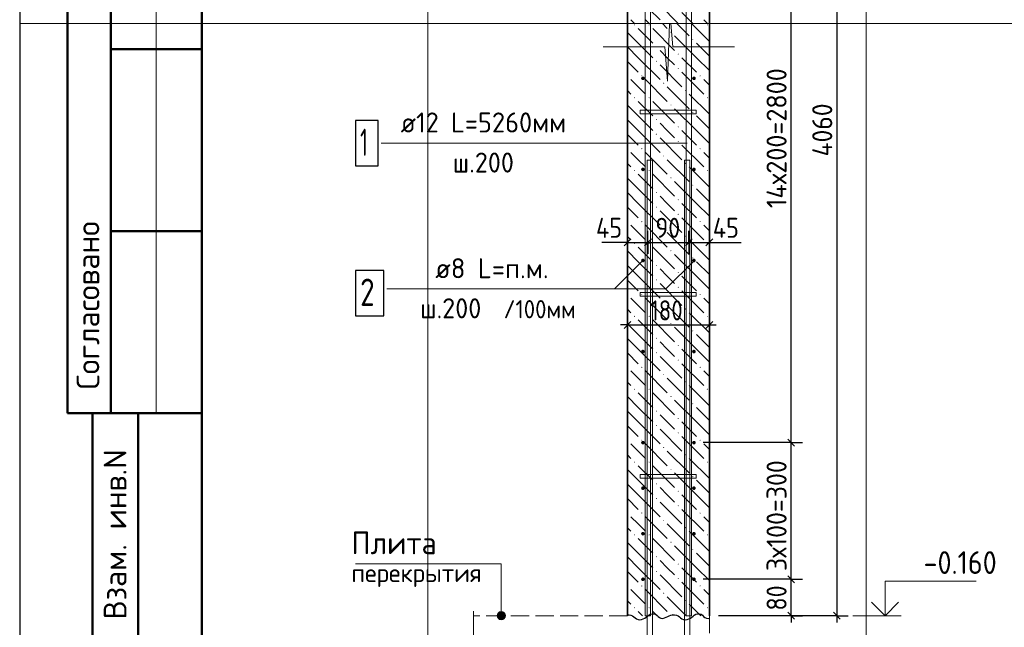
# Model space of a CAD drawing. Header units: millimetres. Extents: x 0 to 21005, y -5 to 14850.
# Tile 2 of 19: x 0 to 5407, y 3325 to 6661. Entities that reach past the tile are written whole.
import ezdxf

# ---------------------------------------------------------------- set-up
doc = ezdxf.new("R2010")
doc.units = ezdxf.units.MM
doc.linetypes.add('______2', pattern=[135, 100, -35])
for name, color, linetype, lineweight in [('Standard', 7, 'Continuous', 25), ('ЖБ Пилон', 180, 'Continuous', 25), ('Позиционная метка диаметр_ шаг', 7, 'Continuous', 13), ('Позиционная метка линия выноска', 7, 'Continuous', 13), ('Примечания', 7, 'Continuous', 13), ('Стена фоновая арматура У1', 7, 'Continuous', 25), ('Стена фоновая арматура Х1', 7, 'Continuous', 25), ('Стена фоновая затяжка С-обр.', 7, 'Continuous', 25)]:
    doc.layers.add(name, color=color, linetype=linetype, lineweight=lineweight)
doc.layers.add('ЖБ Перекрытие верхний уровень', color=7, linetype='Continuous', lineweight=25, true_color=0xe0e0ff)
doc.layers.add('ЖБ Стена верхний уровень', color=7, linetype='Continuous', lineweight=25, true_color=0x006e00)
doc.layers.add('Размерная выноска', color=7, linetype='Continuous')
doc.styles.add('ISOCPEUR', font='txt')

msp = doc.modelspace()

# ---------------------------------------------------------------- hatches: boundary and pattern name
at = {"layer": 'ЖБ Стена верхний уровень', "linetype": 'Continuous', "lineweight": 18, "transparency": 33554687}
for points in [[(3373.3, 6632.4), (3376.6, 6635.6), (3379.9, 6632.4), (3376.6, 6629.1)], [(3453.3, 6632.4), (3456.6, 6635.6), (3459.9, 6632.4), (3456.6, 6629.1)], [(3533.4, 6639.9), (3536.6, 6643.2), (3539.9, 6639.9), (3539.7, 6639.8), (3533.5, 6639.8)], [(3773.3, 6632.4), (3776.6, 6635.6), (3779.9, 6632.4), (3776.6, 6629.1)], [(3573.3, 6592.4), (3576.6, 6595.6), (3579.9, 6592.4), (3576.6, 6589.1)], [(3693.4, 6552.4), (3696.6, 6555.6), (3699.9, 6552.4), (3696.6, 6549.1)], [(3493.4, 6512.4), (3496.6, 6515.6), (3499.9, 6512.4), (3496.6, 6509.1)], [(3493.4, 6432.4), (3496.6, 6435.6), (3499.9, 6432.4), (3496.6, 6429.1)], [(3613.3, 6472.4), (3616.6, 6475.6), (3619.9, 6472.4), (3616.6, 6469.1)], [(3613.3, 6392.4), (3616.6, 6395.6), (3619.9, 6392.4), (3616.6, 6389.1)], [(3337.6, 6354.6), (3339.9, 6352.4), (3337.6, 6350.1)], [(3413.3, 6352.4), (3416.6, 6355.6), (3419.9, 6352.4), (3416.6, 6349.1)], [(3733.4, 6352.4), (3736.6, 6355.6), (3739.9, 6352.4), (3736.6, 6349.1)], [(3533.4, 6312.4), (3536.6, 6315.6), (3539.9, 6312.4), (3536.6, 6309.1)], [(3653.3, 6272.4), (3656.6, 6275.6), (3659.9, 6272.4), (3656.6, 6269.1)], [(3373.3, 6232.4), (3376.6, 6235.6), (3379.9, 6232.4), (3376.6, 6229.1)], [(3453.3, 6232.4), (3456.6, 6235.6), (3459.9, 6232.4), (3456.6, 6229.1)], [(3773.3, 6232.4), (3776.6, 6235.6), (3779.9, 6232.4), (3776.6, 6229.1)], [(3573.3, 6192.4), (3576.6, 6195.6), (3579.9, 6192.4), (3576.6, 6189.1)], [(3493.4, 6112.4), (3496.6, 6115.6), (3499.9, 6112.4), (3496.6, 6109.1)], [(3693.4, 6152.4), (3696.6, 6155.6), (3699.9, 6152.4), (3696.6, 6149.1)], [(3613.3, 6072.4), (3616.6, 6075.6), (3619.9, 6072.4), (3616.6, 6069.1)], [(3493.4, 6032.4), (3496.6, 6035.6), (3499.9, 6032.4), (3496.6, 6029.1)], [(3337.6, 5954.6), (3339.9, 5952.4), (3337.6, 5950.1)], [(3413.3, 5952.4), (3416.6, 5955.6), (3419.9, 5952.4), (3416.6, 5949.1)], [(3613.3, 5992.4), (3616.6, 5995.6), (3619.9, 5992.4), (3616.6, 5989.1)], [(3733.4, 5952.4), (3736.6, 5955.6), (3739.9, 5952.4), (3736.6, 5949.1)], [(3533.4, 5912.4), (3536.6, 5915.6), (3539.9, 5912.4), (3536.6, 5909.1)], [(3653.3, 5872.4), (3656.6, 5875.6), (3659.9, 5872.4), (3656.6, 5869.1)], [(3373.3, 5832.4), (3376.6, 5835.6), (3379.9, 5832.4), (3376.6, 5829.1)], [(3453.3, 5832.4), (3456.6, 5835.6), (3459.9, 5832.4), (3456.6, 5829.1)], [(3573.3, 5792.4), (3576.6, 5795.6), (3579.9, 5792.4), (3576.6, 5789.1)], [(3773.3, 5832.4), (3776.6, 5835.6), (3779.9, 5832.4), (3776.6, 5829.1)], [(3693.4, 5752.4), (3696.6, 5755.6), (3699.9, 5752.4), (3696.6, 5749.1)], [(3493.4, 5712.4), (3496.6, 5715.6), (3499.9, 5712.4), (3496.6, 5709.1)], [(3493.4, 5632.4), (3496.6, 5635.6), (3499.9, 5632.4), (3496.6, 5629.1)], [(3613.3, 5672.4), (3616.6, 5675.6), (3619.9, 5672.4), (3616.6, 5669.1)], [(3613.3, 5592.4), (3616.6, 5595.6), (3619.9, 5592.4), (3616.6, 5589.1)], [(3337.6, 5554.6), (3339.9, 5552.4), (3337.6, 5550.1)], [(3413.3, 5552.4), (3416.6, 5555.6), (3419.9, 5552.4), (3416.6, 5549.1)], [(3533.4, 5512.4), (3536.6, 5515.6), (3539.9, 5512.4), (3536.6, 5509.1)], [(3733.4, 5552.4), (3736.6, 5555.6), (3739.9, 5552.4), (3736.6, 5549.1)], [(3653.3, 5472.4), (3656.6, 5475.6), (3659.9, 5472.4), (3656.6, 5469.1)], [(3373.3, 5432.4), (3376.6, 5435.6), (3379.9, 5432.4), (3376.6, 5429.1)], [(3453.3, 5432.4), (3456.6, 5435.6), (3459.9, 5432.4), (3456.6, 5429.1)], [(3773.3, 5432.4), (3776.6, 5435.6), (3779.9, 5432.4), (3776.6, 5429.1)], [(3573.3, 5392.4), (3576.6, 5395.6), (3579.9, 5392.4), (3576.6, 5389.1)], [(3693.4, 5352.4), (3696.6, 5355.6), (3699.9, 5352.4), (3696.6, 5349.1)], [(3493.4, 5312.4), (3496.6, 5315.6), (3499.9, 5312.4), (3496.6, 5309.1)], [(3613.3, 5272.4), (3616.6, 5275.6), (3619.9, 5272.4), (3616.6, 5269.1)], [(3493.4, 5232.4), (3496.6, 5235.6), (3499.9, 5232.4), (3496.6, 5229.1)], [(3613.3, 5192.4), (3616.6, 5195.6), (3619.9, 5192.4), (3616.6, 5189.1)], [(3337.6, 5154.6), (3339.9, 5152.4), (3337.6, 5150.1)], [(3413.3, 5152.4), (3416.6, 5155.6), (3419.9, 5152.4), (3416.6, 5149.1)], [(3733.4, 5152.4), (3736.6, 5155.6), (3739.9, 5152.4), (3736.6, 5149.1)], [(3533.4, 5112.4), (3536.6, 5115.6), (3539.9, 5112.4), (3536.6, 5109.1)], [(3373.3, 5032.4), (3376.6, 5035.6), (3379.9, 5032.4), (3376.6, 5029.1)], [(3453.3, 5032.4), (3456.6, 5035.6), (3459.9, 5032.4), (3456.6, 5029.1)], [(3653.3, 5072.4), (3656.6, 5075.6), (3659.9, 5072.4), (3656.6, 5069.1)], [(3773.3, 5032.4), (3776.6, 5035.6), (3779.9, 5032.4), (3776.6, 5029.1)], [(3573.3, 4992.4), (3576.6, 4995.6), (3579.9, 4992.4), (3576.6, 4989.1)], [(3693.4, 4952.4), (3696.6, 4955.6), (3699.9, 4952.4), (3696.6, 4949.1)], [(3493.4, 4912.4), (3496.6, 4915.6), (3499.9, 4912.4), (3496.6, 4909.1)], [(3613.3, 4872.4), (3616.6, 4875.6), (3619.9, 4872.4), (3616.6, 4869.1)], [(3493.4, 4832.4), (3496.6, 4835.6), (3499.9, 4832.4), (3496.6, 4829.1)], [(3613.3, 4792.4), (3616.6, 4795.6), (3619.9, 4792.4), (3616.6, 4789.1)], [(3337.6, 4754.6), (3339.9, 4752.4), (3337.6, 4750.1)], [(3413.3, 4752.4), (3416.6, 4755.6), (3419.9, 4752.4), (3416.6, 4749.1)], [(3533.4, 4712.4), (3536.6, 4715.6), (3539.9, 4712.4), (3536.6, 4709.1)], [(3733.4, 4752.4), (3736.6, 4755.6), (3739.9, 4752.4), (3736.6, 4749.1)], [(3653.3, 4672.4), (3656.6, 4675.6), (3659.9, 4672.4), (3656.6, 4669.1)], [(3373.3, 4632.4), (3376.6, 4635.6), (3379.9, 4632.4), (3376.6, 4629.1)], [(3453.3, 4632.4), (3456.6, 4635.6), (3459.9, 4632.4), (3456.6, 4629.1)], [(3773.3, 4632.4), (3776.6, 4635.6), (3779.9, 4632.4), (3776.6, 4629.1)], [(3573.3, 4592.4), (3576.6, 4595.6), (3579.9, 4592.4), (3576.6, 4589.1)], [(3693.4, 4552.4), (3696.6, 4555.6), (3699.9, 4552.4), (3696.6, 4549.1)], [(3493.4, 4512.4), (3496.6, 4515.6), (3499.9, 4512.4), (3496.6, 4509.1)], [(3493.4, 4432.4), (3496.6, 4435.6), (3499.9, 4432.4), (3496.6, 4429.1)], [(3613.3, 4472.4), (3616.6, 4475.6), (3619.9, 4472.4), (3616.6, 4469.1)], [(3613.3, 4392.4), (3616.6, 4395.6), (3619.9, 4392.4), (3616.6, 4389.1)], [(3337.6, 4354.6), (3339.9, 4352.4), (3337.6, 4350.1)], [(3413.3, 4352.4), (3416.6, 4355.6), (3419.9, 4352.4), (3416.6, 4349.1)], [(3733.4, 4352.4), (3736.6, 4355.6), (3739.9, 4352.4), (3736.6, 4349.1)], [(3533.4, 4312.4), (3536.6, 4315.6), (3539.9, 4312.4), (3536.6, 4309.1)], [(3653.3, 4272.4), (3656.6, 4275.6), (3659.9, 4272.4), (3656.6, 4269.1)], [(3373.3, 4232.4), (3376.6, 4235.6), (3379.9, 4232.4), (3376.6, 4229.1)], [(3453.3, 4232.4), (3456.6, 4235.6), (3459.9, 4232.4), (3456.6, 4229.1)], [(3773.3, 4232.4), (3776.6, 4235.6), (3779.9, 4232.4), (3776.6, 4229.1)], [(3573.3, 4192.4), (3576.6, 4195.6), (3579.9, 4192.4), (3576.6, 4189.1)], [(3493.4, 4112.4), (3496.6, 4115.6), (3499.9, 4112.4), (3496.6, 4109.1)], [(3693.4, 4152.4), (3696.6, 4155.6), (3699.9, 4152.4), (3696.6, 4149.1)], [(3613.3, 4072.4), (3616.6, 4075.6), (3619.9, 4072.4), (3616.6, 4069.1)], [(3493.4, 4032.4), (3496.6, 4035.6), (3499.9, 4032.4), (3496.6, 4029.1)], [(3337.6, 3954.6), (3339.9, 3952.4), (3337.6, 3950.1)], [(3413.3, 3952.4), (3416.6, 3955.6), (3419.9, 3952.4), (3416.6, 3949.1)], [(3613.3, 3992.4), (3616.6, 3995.6), (3619.9, 3992.4), (3616.6, 3989.1)], [(3733.4, 3952.4), (3736.6, 3955.6), (3739.9, 3952.4), (3736.6, 3949.1)], [(3533.4, 3912.4), (3536.6, 3915.6), (3539.9, 3912.4), (3536.6, 3909.1)], [(3653.3, 3872.4), (3656.6, 3875.6), (3659.9, 3872.4), (3656.6, 3869.1)], [(3373.3, 3832.4), (3376.6, 3835.6), (3379.9, 3832.4), (3376.6, 3829.1)], [(3453.3, 3832.4), (3456.6, 3835.6), (3459.9, 3832.4), (3456.6, 3829.1)], [(3573.3, 3792.4), (3576.6, 3795.6), (3579.9, 3792.4), (3576.6, 3789.1)], [(3773.3, 3832.4), (3776.6, 3835.6), (3779.9, 3832.4), (3776.6, 3829.1)], [(3693.4, 3752.4), (3696.6, 3755.6), (3699.9, 3752.4), (3696.6, 3749.1)], [(3493.4, 3712.4), (3496.6, 3715.6), (3499.9, 3712.4), (3496.6, 3709.1)], [(3493.4, 3632.4), (3496.6, 3635.6), (3499.9, 3632.4), (3496.6, 3629.1)], [(3613.3, 3672.4), (3616.6, 3675.6), (3619.9, 3672.4), (3616.6, 3669.1)], [(3613.3, 3592.4), (3616.6, 3595.6), (3619.9, 3592.4), (3616.6, 3589.1)], [(3337.6, 3554.6), (3339.9, 3552.4), (3337.6, 3550.1)], [(3413.3, 3552.4), (3416.6, 3555.6), (3419.9, 3552.4), (3416.6, 3549.1)], [(3533.4, 3512.4), (3536.6, 3515.6), (3539.9, 3512.4), (3536.6, 3509.1)], [(3733.4, 3552.4), (3736.6, 3555.6), (3739.9, 3552.4), (3736.6, 3549.1)], [(3653.3, 3472.4), (3656.6, 3475.6), (3659.9, 3472.4), (3656.6, 3469.1)], [(3373.3, 3432.4), (3376.6, 3435.6), (3379.9, 3432.4), (3376.6, 3429.1)], [(3453.3, 3432.4), (3456.6, 3435.6), (3459.9, 3432.4), (3456.6, 3429.1)], [(3773.3, 3432.4), (3776.6, 3435.6), (3779.9, 3432.4), (3776.6, 3429.1)], [(3573.3, 3392.4), (3576.6, 3395.6), (3579.9, 3392.4), (3576.6, 3389.1)]]:
    msp.add_hatch(color=7, dxfattribs=at).paths.add_polyline_path(points, flags=16)
at = {"layer": 'Позиционная метка линия выноска', "linetype": 'Continuous', "lineweight": 13, "transparency": 33554687}
for points in [[(2625.2, 3400.2), (2663.9, 3400.2), (2655.8, 3408.3)], [(2625.2, 3400.2), (2655.8, 3408.3), (2633.3, 3408.3)], [(2633.3, 3408.3), (2655.8, 3408.3), (2644.5, 3411.4)], [(2622, 3388.9), (2667, 3388.9), (2663.9, 3400.2)], [(2622, 3388.9), (2663.9, 3400.2), (2625.2, 3400.2)], [(2625.2, 3377.7), (2667, 3388.9), (2622, 3388.9)], [(2625.2, 3377.7), (2663.9, 3377.7), (2667, 3388.9)], [(2633.3, 3369.6), (2663.9, 3377.7), (2625.2, 3377.7)], [(2633.3, 3369.6), (2655.8, 3369.6), (2663.9, 3377.7)], [(2655.8, 3369.6), (2633.3, 3369.6), (2644.5, 3366.4)]]:
    msp.add_hatch(color=7, dxfattribs=at).paths.add_polyline_path(points)
at = {"layer": 'Стена фоновая арматура У1', "linetype": 'Continuous', "lineweight": 13, "transparency": 33554687}
for points in [[(3432.6, 6338.9), (3431.9, 6342.8), (3429.7, 6346), (3426.4, 6348.2), (3422.6, 6348.9), (3418.8, 6348.2), (3415.5, 6346), (3413.4, 6342.8), (3412.6, 6338.9), (3413.4, 6335.1), (3415.5, 6331.9), (3418.8, 6329.7), (3422.6, 6328.9), (3426.4, 6329.7), (3429.7, 6331.9), (3431.9, 6335.1)], [(3712.6, 6338.9), (3711.9, 6342.8), (3709.7, 6346), (3706.4, 6348.2), (3702.6, 6348.9), (3698.8, 6348.2), (3695.5, 6346), (3693.4, 6342.8), (3692.6, 6338.9), (3693.4, 6335.1), (3695.5, 6331.9), (3698.8, 6329.7), (3702.6, 6328.9), (3706.4, 6329.7), (3709.7, 6331.9), (3711.9, 6335.1)], [(3432.6, 5838.9), (3431.9, 5842.8), (3429.7, 5846), (3426.4, 5848.2), (3422.6, 5848.9), (3418.8, 5848.2), (3415.5, 5846), (3413.4, 5842.8), (3412.6, 5838.9), (3413.4, 5835.1), (3415.5, 5831.9), (3418.8, 5829.7), (3422.6, 5828.9), (3426.4, 5829.7), (3429.7, 5831.9), (3431.9, 5835.1)], [(3712.6, 5838.9), (3711.9, 5842.8), (3709.7, 5846), (3706.4, 5848.2), (3702.6, 5848.9), (3698.8, 5848.2), (3695.5, 5846), (3693.4, 5842.8), (3692.6, 5838.9), (3693.4, 5835.1), (3695.5, 5831.9), (3698.8, 5829.7), (3702.6, 5828.9), (3706.4, 5829.7), (3709.7, 5831.9), (3711.9, 5835.1)], [(3432.6, 5338.9), (3431.9, 5342.8), (3429.7, 5346), (3426.4, 5348.2), (3422.6, 5348.9), (3418.8, 5348.2), (3415.5, 5346), (3413.4, 5342.8), (3412.6, 5338.9), (3413.4, 5335.1), (3415.5, 5331.9), (3418.8, 5329.7), (3422.6, 5328.9), (3426.4, 5329.7), (3429.7, 5331.9), (3431.9, 5335.1)], [(3712.6, 5338.9), (3711.9, 5342.8), (3709.7, 5346), (3706.4, 5348.2), (3702.6, 5348.9), (3698.8, 5348.2), (3695.5, 5346), (3693.4, 5342.8), (3692.6, 5338.9), (3693.4, 5335.1), (3695.5, 5331.9), (3698.8, 5329.7), (3702.6, 5328.9), (3706.4, 5329.7), (3709.7, 5331.9), (3711.9, 5335.1)], [(3432.6, 4838.9), (3431.9, 4842.8), (3429.7, 4846), (3426.4, 4848.2), (3422.6, 4848.9), (3418.8, 4848.2), (3415.5, 4846), (3413.4, 4842.8), (3412.6, 4838.9), (3413.4, 4835.1), (3415.5, 4831.9), (3418.8, 4829.7), (3422.6, 4828.9), (3426.4, 4829.7), (3429.7, 4831.9), (3431.9, 4835.1)], [(3712.6, 4838.9), (3711.9, 4842.8), (3709.7, 4846), (3706.4, 4848.2), (3702.6, 4848.9), (3698.8, 4848.2), (3695.5, 4846), (3693.4, 4842.8), (3692.6, 4838.9), (3693.4, 4835.1), (3695.5, 4831.9), (3698.8, 4829.7), (3702.6, 4828.9), (3706.4, 4829.7), (3709.7, 4831.9), (3711.9, 4835.1)], [(3432.6, 4338.9), (3431.9, 4342.8), (3429.7, 4346), (3426.4, 4348.2), (3422.6, 4348.9), (3418.8, 4348.2), (3415.5, 4346), (3413.4, 4342.8), (3412.6, 4338.9), (3413.4, 4335.1), (3415.5, 4331.9), (3418.8, 4329.7), (3422.6, 4328.9), (3426.4, 4329.7), (3429.7, 4331.9), (3431.9, 4335.1)], [(3712.6, 4338.9), (3711.9, 4342.8), (3709.7, 4346), (3706.4, 4348.2), (3702.6, 4348.9), (3698.8, 4348.2), (3695.5, 4346), (3693.4, 4342.8), (3692.6, 4338.9), (3693.4, 4335.1), (3695.5, 4331.9), (3698.8, 4329.7), (3702.6, 4328.9), (3706.4, 4329.7), (3709.7, 4331.9), (3711.9, 4335.1)], [(3432.6, 4088.9), (3431.9, 4092.8), (3429.7, 4096), (3426.4, 4098.2), (3422.6, 4098.9), (3418.8, 4098.2), (3415.5, 4096), (3413.4, 4092.8), (3412.6, 4088.9), (3413.4, 4085.1), (3415.5, 4081.9), (3418.8, 4079.7), (3422.6, 4078.9), (3426.4, 4079.7), (3429.7, 4081.9), (3431.9, 4085.1)], [(3712.6, 4088.9), (3711.9, 4092.8), (3709.7, 4096), (3706.4, 4098.2), (3702.6, 4098.9), (3698.8, 4098.2), (3695.5, 4096), (3693.4, 4092.8), (3692.6, 4088.9), (3693.4, 4085.1), (3695.5, 4081.9), (3698.8, 4079.7), (3702.6, 4078.9), (3706.4, 4079.7), (3709.7, 4081.9), (3711.9, 4085.1)], [(3432.6, 3838.9), (3431.9, 3842.8), (3429.7, 3846), (3426.4, 3848.2), (3422.6, 3848.9), (3418.8, 3848.2), (3415.5, 3846), (3413.4, 3842.8), (3412.6, 3838.9), (3413.4, 3835.1), (3415.5, 3831.9), (3418.8, 3829.7), (3422.6, 3828.9), (3426.4, 3829.7), (3429.7, 3831.9), (3431.9, 3835.1)], [(3712.6, 3838.9), (3711.9, 3842.8), (3709.7, 3846), (3706.4, 3848.2), (3702.6, 3848.9), (3698.8, 3848.2), (3695.5, 3846), (3693.4, 3842.8), (3692.6, 3838.9), (3693.4, 3835.1), (3695.5, 3831.9), (3698.8, 3829.7), (3702.6, 3828.9), (3706.4, 3829.7), (3709.7, 3831.9), (3711.9, 3835.1)], [(3432.6, 3588.9), (3431.9, 3592.8), (3429.7, 3596), (3426.4, 3598.2), (3422.6, 3598.9), (3418.8, 3598.2), (3415.5, 3596), (3413.4, 3592.8), (3412.6, 3588.9), (3413.4, 3585.1), (3415.5, 3581.9), (3418.8, 3579.7), (3422.6, 3578.9), (3426.4, 3579.7), (3429.7, 3581.9), (3431.9, 3585.1)], [(3712.6, 3588.9), (3711.9, 3592.8), (3709.7, 3596), (3706.4, 3598.2), (3702.6, 3598.9), (3698.8, 3598.2), (3695.5, 3596), (3693.4, 3592.8), (3692.6, 3588.9), (3693.4, 3585.1), (3695.5, 3581.9), (3698.8, 3579.7), (3702.6, 3578.9), (3706.4, 3579.7), (3709.7, 3581.9), (3711.9, 3585.1)]]:
    msp.add_hatch(color=7, dxfattribs=at).paths.add_polyline_path(points)

# ---------------------------------------------------------------- linework, layer by layer
at = {"layer": 'Standard', "color": 7, "linetype": 'Continuous', "lineweight": 25, "transparency": 33554687}
for p, q in [((1000, 14600), (1000, 529.1)), ((3318.9, 5419.6), (3356.4, 5457.1)), ((3431.4, 5419.6), (3468.9, 5457.1)), ((3656.4, 5419.6), (3693.9, 5457.1)), ((3768.9, 5419.6), (3806.4, 5457.1)), ((3318.9, 4966.1), (3356.4, 5003.6)), ((3768.9, 4966.1), (3806.4, 5003.6)), ((4255.3, 4320.2), (4217.8, 4357.7)), ((4255.3, 3570.2), (4217.8, 3607.7)), ((4255.3, 3370.2), (4217.8, 3407.7)), ((4468.7, 3407.7), (4506.2, 3370.2))]:
    msp.add_line(p, q, dxfattribs=at)
at = {"layer": 'Standard', "color": 7, "linetype": 'Continuous', "lineweight": -3, "transparency": 33554687}
for p, q in [((4487.4, 10666.5), (4487.4, 6639.8)), ((4236.5, 4338.9), (4236.5, 6639.8)), ((4487.4, 6639.8), (4487.4, 3388.9)), ((3337.6, 5438.4), (3300.1, 5438.4)), ((3337.6, 5438.4), (3450.2, 5438.4)), ((3450.2, 5438.4), (3675.1, 5438.4)), ((3675.1, 5438.4), (3787.6, 5438.4)), ((3787.6, 5438.4), (3825.1, 5438.4)), ((3337.6, 4984.9), (3300.1, 4984.9)), ((3337.6, 4984.9), (3787.6, 4984.9)), ((3787.6, 4984.9), (3825.1, 4984.9)), ((4236.5, 3588.9), (4236.5, 4338.9)), ((4236.5, 3388.9), (4236.5, 3588.9)), ((4236.5, 3388.9), (4236.5, 3351.4)), ((4487.4, 3388.9), (4487.4, 3351.4))]:
    msp.add_line(p, q, dxfattribs=at)
at = {"layer": 'Standard', "color": 7, "linetype": 'Continuous', "lineweight": 50, "transparency": 33554687}
for p, q in [((263.4, 7750), (263.4, 4500)), ((263.4, 7750), (263.4, 4500)), ((500, 7750), (500, 4500)), ((1000, 6500), (500, 6500)), ((1000, 5500), (500, 5500)), ((0, 4500), (3.1, 4500)), ((263.4, 4500), (1000, 4500)), ((400, 250), (400, 4500)), ((400, 250), (400, 4500)), ((650, 250), (650, 4500))]:
    msp.add_line(p, q, dxfattribs=at)
at = {"layer": 'Standard', "color": 7, "linetype": 'Continuous', "lineweight": 13, "transparency": 33554687}
for p, q in [((750, 7750), (750, 4500)), ((0, 6639.8), (0, -5)), ((3569.4, 6639.8), (3557.3, 6324.3)), ((3586.2, 6511.8), (3576.3, 6639.8)), ((3203.9, 6511.8), (3203.9, 6511.8)), ((3542.9, 6511.8), (3203.9, 6511.8)), ((3557.3, 6324.3), (3542.9, 6511.8)), ((3925.1, 6511.8), (3586.2, 6511.8)), ((4574.9, 3388.9), (4839.9, 3388.9))]:
    msp.add_line(p, q, dxfattribs=at)
at = {"layer": 'Standard', "color": 254, "linetype": 'Continuous', "lineweight": 18, "true_color": 0xc4c4ff, "transparency": 33554687}
msp.add_line((2241.5, 6639.8), (2241.5, 1713.9), dxfattribs=at)
at = {"layer": 'Standard', "color": 251, "linetype": 'Continuous', "lineweight": -3, "true_color": 0x656565, "transparency": 33554687}
for p, q in [((3337.6, 5438.4), (3337.6, 5500.9)), ((3450.2, 5438.4), (3450.2, 5500.9)), ((3675.1, 5438.4), (3675.1, 5500.9)), ((3787.6, 5438.4), (3787.6, 5500.9)), ((3337.6, 5438.4), (3337.6, 5375.9)), ((3450.2, 5438.4), (3450.2, 5375.9)), ((3675.1, 5438.4), (3675.1, 5375.9)), ((3787.6, 5438.4), (3787.6, 5375.9)), ((3337.6, 4984.9), (3337.6, 5047.4)), ((3787.6, 4984.9), (3787.6, 5047.4)), ((3337.6, 4984.9), (3337.6, 4922.4)), ((3787.6, 4984.9), (3787.6, 4922.4)), ((4236.5, 4338.9), (4174, 4338.9)), ((4236.5, 4338.9), (4299, 4338.9)), ((4236.5, 3588.9), (4174, 3588.9)), ((4236.5, 3588.9), (4299, 3588.9)), ((4236.5, 3388.9), (3837.6, 3388.9)), ((4236.5, 3388.9), (4174, 3388.9)), ((4487.4, 3388.9), (4198.9, 3388.9)), ((4236.5, 3388.9), (4299, 3388.9)), ((4487.4, 3388.9), (4424.9, 3388.9)), ((4487.4, 3388.9), (4549.9, 3388.9))]:
    msp.add_line(p, q, dxfattribs=at)
at = {"layer": 'Standard', "color": 7, "linetype": 'Continuous', "lineweight": 25, "transparency": 33554687}
msp.add_lwpolyline([(0, 0), (21000, 0), (21000, 14850), (0, 14850), (0, 0)], close=True, dxfattribs=at)
at = {"layer": 'Standard', "color": 7, "linetype": 'Continuous', "lineweight": 13, "transparency": 33554687}
for points in [[(8802.4, 14850), (0, 14850), (0, 6639.8), (8802.4, 6639.8), (8802.4, 14850)], [(9245.7, -5), (9245.7, 6639.8), (0, 6639.8)], [(4752.8, 3388.9), (4752.8, 3578.9), (5252.8, 3578.9)]]:
    msp.add_lwpolyline(points, dxfattribs=at)
at = {"layer": 'Standard', "color": 7, "linetype": 'Continuous', "lineweight": 50, "transparency": 33554687}
msp.add_lwpolyline([(1000, 14600), (20750, 14600), (20750, 250), (1000, 250), (1000, 14600)], close=True, dxfattribs=at)
at = {"layer": 'Standard', "color": 254, "linetype": 'Continuous', "lineweight": 13, "true_color": 0xc4c4ff, "transparency": 33554687}
msp.add_lwpolyline([(4649, 6639.8), (4649, 14032.1), (2241.5, 14032.1), (2241.5, 6639.8)], dxfattribs=at)
at = {"layer": 'Standard', "color": 7, "linetype": 'Continuous', "lineweight": -3, "transparency": 33554687}
msp.add_lwpolyline([(4236.5, 6639.8), (4236.5, 6674.7), (4236.5, 6674.7), (4236.5, 8466.5)], dxfattribs=at)
at = {"layer": 'Standard', "color": 254, "linetype": 'Continuous', "lineweight": 18, "true_color": 0xc4c4ff, "transparency": 33554687}
msp.add_lwpolyline([(2241.5, 1713.9), (4649, 1713.9), (4649, 6639.8)], dxfattribs=at)
at = {"layer": 'Standard', "color": 251, "linetype": 'Continuous', "lineweight": -3, "true_color": 0x656565, "transparency": 33554687}
for points in [[(4236.5, 4338.9), (4228, 4338.9), (4228, 4338.9), (4228, 4338.9), (4228, 4338.9), (4228, 4338.9), (4228, 4338.9), (3752.6, 4338.9)], [(4236.5, 3588.9), (4228, 3588.9), (4228, 3588.9), (4228, 3588.9), (4228, 3588.9), (4228, 3588.9), (4228, 3588.9), (4228, 3588.9), (4228, 3588.9), (3982.6, 3588.9), (3982.6, 3588.9), (3752.6, 3588.9)]]:
    msp.add_lwpolyline(points, dxfattribs=at)
at = {"layer": 'Standard', "color": 7, "linetype": 'Continuous', "lineweight": 35, "transparency": 33554687}
msp.add_lwpolyline([(4678.5, 3463.2), (4752.8, 3388.9), (4827, 3463.2)], dxfattribs=at)
at = {"layer": 'ЖБ Перекрытие верхний уровень', "color": 7, "linetype": '______2', "lineweight": 18, "transparency": 33554687}
for p, q in [((3337.6, 3388.9), (2491.5, 3388.9)), ((3787.6, 2888.9), (3787.6, 3388.9))]:
    msp.add_line(p, q, dxfattribs=at)
at = {"layer": 'ЖБ Стена верхний уровень', "color": 7, "linetype": 'Continuous', "lineweight": 35, "transparency": 33554687}
for p, q in [((3337.6, 10666.5), (3337.6, 6639.8)), ((3787.6, 6639.8), (3787.6, 10666.5)), ((3337.6, 6639.8), (3337.6, 3388.9)), ((3787.6, 3388.9), (3787.6, 6639.8))]:
    msp.add_line(p, q, dxfattribs=at)
at = {"layer": 'ЖБ Стена верхний уровень', "color": 9, "linetype": 'Continuous', "lineweight": 18, "true_color": 0xc7c7c7, "transparency": 33554687}
for p, q in [((3396.6, 6779.9), (3516.6, 6659.9)), ((3516.6, 6739.9), (3616.7, 6639.8)), ((3376.7, 6639.8), (3356.6, 6659.9)), ((3436.6, 6659.9), (3456.7, 6639.8)), ((3636.6, 6699.9), (3696.7, 6639.8)), ((3776.7, 6639.8), (3756.6, 6659.9)), ((3396.6, 6612.4), (3476.6, 6532.4)), ((3476.6, 6612.4), (3596.6, 6492.4)), ((3529.2, 6639.8), (3556.6, 6612.4)), ((3609.2, 6639.8), (3676.6, 6572.4)), ((3787.6, 6541.4), (3689.2, 6639.8)), ((3396.6, 6532.4), (3337.6, 6591.4)), ((3716.6, 6452.4), (3596.6, 6572.4)), ((3337.6, 6511.4), (3396.6, 6452.4)), ((3396.6, 6532.4), (3476.6, 6452.4)), ((3556.6, 6452.4), (3516.6, 6492.4)), ((3716.6, 6532.4), (3787.6, 6461.4)), ((3396.6, 6452.4), (3516.6, 6332.4)), ((3596.6, 6412.4), (3556.6, 6452.4)), ((3636.6, 6452.4), (3716.6, 6372.4)), ((3716.6, 6452.4), (3787.6, 6381.4)), ((3337.6, 6431.4), (3396.6, 6372.4)), ((3516.6, 6412.4), (3636.6, 6292.4)), ((3396.6, 6292.4), (3356.6, 6332.4)), ((3436.6, 6332.4), (3556.6, 6212.4)), ((3636.6, 6372.4), (3756.6, 6252.4)), ((3787.6, 6301.4), (3756.6, 6332.4)), ((3436.6, 6252.4), (3396.6, 6292.4)), ((3556.6, 6292.4), (3676.6, 6172.4)), ((3337.6, 6271.4), (3356.6, 6252.4)), ((3787.6, 6141.4), (3676.6, 6252.4)), ((3396.6, 6132.4), (3337.6, 6191.4)), ((3396.6, 6212.4), (3476.6, 6132.4)), ((3476.6, 6212.4), (3596.6, 6092.4)), ((3716.6, 6052.4), (3596.6, 6172.4)), ((3337.6, 6111.4), (3396.6, 6052.4)), ((3396.6, 6132.4), (3476.6, 6052.4)), ((3716.6, 6132.4), (3787.6, 6061.4)), ((3556.6, 6052.4), (3516.6, 6092.4)), ((3337.6, 6031.4), (3396.6, 5972.4)), ((3396.6, 6052.4), (3516.6, 5932.4)), ((3516.6, 6012.4), (3636.6, 5892.4)), ((3596.6, 6012.4), (3556.6, 6052.4)), ((3636.6, 6052.4), (3716.6, 5972.4)), ((3716.6, 6052.4), (3787.6, 5981.4)), ((3636.6, 5972.4), (3756.6, 5852.4)), ((3396.6, 5892.4), (3356.6, 5932.4)), ((3436.6, 5932.4), (3556.6, 5812.4)), ((3787.6, 5901.4), (3756.6, 5932.4)), ((3337.6, 5871.4), (3356.6, 5852.4)), ((3436.6, 5852.4), (3396.6, 5892.4)), ((3556.6, 5892.4), (3676.6, 5772.4)), ((3787.6, 5741.4), (3676.6, 5852.4)), ((3396.6, 5732.4), (3337.6, 5791.4)), ((3396.6, 5812.4), (3476.6, 5732.4)), ((3476.6, 5812.4), (3596.6, 5692.4)), ((3396.6, 5732.4), (3476.6, 5652.4)), ((3716.6, 5652.4), (3596.6, 5772.4)), ((3716.6, 5732.4), (3787.6, 5661.4)), ((3337.6, 5711.4), (3396.6, 5652.4)), ((3556.6, 5652.4), (3516.6, 5692.4)), ((3337.6, 5631.4), (3396.6, 5572.4)), ((3396.6, 5652.4), (3516.6, 5532.4)), ((3596.6, 5612.4), (3556.6, 5652.4)), ((3636.6, 5652.4), (3716.6, 5572.4)), ((3716.6, 5652.4), (3787.6, 5581.4)), ((3516.6, 5612.4), (3636.6, 5492.4)), ((3636.6, 5572.4), (3756.6, 5452.4)), ((3396.6, 5492.4), (3356.6, 5532.4)), ((3436.6, 5532.4), (3556.6, 5412.4)), ((3787.6, 5501.4), (3756.6, 5532.4)), ((3337.6, 5471.4), (3356.6, 5452.4)), ((3436.6, 5452.4), (3396.6, 5492.4)), ((3556.6, 5492.4), (3676.6, 5372.4)), ((3396.6, 5412.4), (3476.6, 5332.4)), ((3476.6, 5412.4), (3596.6, 5292.4)), ((3787.6, 5341.4), (3676.6, 5452.4)), ((3396.6, 5332.4), (3337.6, 5391.4)), ((3716.6, 5252.4), (3596.6, 5372.4)), ((3337.6, 5311.4), (3396.6, 5252.4)), ((3396.6, 5332.4), (3476.6, 5252.4)), ((3716.6, 5332.4), (3787.6, 5261.4)), ((3396.6, 5252.4), (3516.6, 5132.4)), ((3556.6, 5252.4), (3516.6, 5292.4)), ((3596.6, 5212.4), (3556.6, 5252.4)), ((3636.6, 5252.4), (3716.6, 5172.4)), ((3716.6, 5252.4), (3787.6, 5181.4)), ((3337.6, 5231.4), (3396.6, 5172.4)), ((3516.6, 5212.4), (3636.6, 5092.4)), ((3636.6, 5172.4), (3756.6, 5052.4)), ((3396.6, 5092.4), (3356.6, 5132.4)), ((3436.6, 5052.4), (3396.6, 5092.4)), ((3436.6, 5132.4), (3556.6, 5012.4)), ((3556.6, 5092.4), (3676.6, 4972.4)), ((3787.6, 5101.4), (3756.6, 5132.4)), ((3337.6, 5071.4), (3356.6, 5052.4)), ((3787.6, 4941.4), (3676.6, 5052.4)), ((3396.6, 4932.4), (3337.6, 4991.4)), ((3396.6, 5012.4), (3476.6, 4932.4)), ((3476.6, 5012.4), (3596.6, 4892.4)), ((3396.6, 4932.4), (3476.6, 4852.4)), ((3716.6, 4852.4), (3596.6, 4972.4)), ((3716.6, 4932.4), (3787.6, 4861.4)), ((3337.6, 4911.4), (3396.6, 4852.4)), ((3556.6, 4852.4), (3516.6, 4892.4)), ((3337.6, 4831.4), (3396.6, 4772.4)), ((3396.6, 4852.4), (3516.6, 4732.4)), ((3596.6, 4812.4), (3556.6, 4852.4)), ((3636.6, 4852.4), (3716.6, 4772.4)), ((3716.6, 4852.4), (3787.6, 4781.4)), ((3516.6, 4812.4), (3636.6, 4692.4)), ((3636.6, 4772.4), (3756.6, 4652.4)), ((3396.6, 4692.4), (3356.6, 4732.4)), ((3436.6, 4732.4), (3556.6, 4612.4)), ((3787.6, 4701.4), (3756.6, 4732.4)), ((3337.6, 4671.4), (3356.6, 4652.4)), ((3436.6, 4652.4), (3396.6, 4692.4)), ((3556.6, 4692.4), (3676.6, 4572.4)), ((3787.6, 4541.4), (3676.6, 4652.4)), ((3396.6, 4612.4), (3476.6, 4532.4)), ((3476.6, 4612.4), (3596.6, 4492.4)), ((3396.6, 4532.4), (3337.6, 4591.4)), ((3716.6, 4452.4), (3596.6, 4572.4)), ((3337.6, 4511.4), (3396.6, 4452.4)), ((3396.6, 4532.4), (3476.6, 4452.4)), ((3556.6, 4452.4), (3516.6, 4492.4)), ((3716.6, 4532.4), (3787.6, 4461.4)), ((3396.6, 4452.4), (3516.6, 4332.4)), ((3596.6, 4412.4), (3556.6, 4452.4)), ((3636.6, 4452.4), (3716.6, 4372.4)), ((3716.6, 4452.4), (3787.6, 4381.4)), ((3337.6, 4431.4), (3396.6, 4372.4)), ((3516.6, 4412.4), (3636.6, 4292.4)), ((3396.6, 4292.4), (3356.6, 4332.4)), ((3436.6, 4332.4), (3556.6, 4212.4)), ((3636.6, 4372.4), (3756.6, 4252.4)), ((3787.6, 4301.4), (3756.6, 4332.4)), ((3436.6, 4252.4), (3396.6, 4292.4)), ((3556.6, 4292.4), (3676.6, 4172.4)), ((3337.6, 4271.4), (3356.6, 4252.4)), ((3787.6, 4141.4), (3676.6, 4252.4)), ((3396.6, 4132.4), (3337.6, 4191.4)), ((3396.6, 4212.4), (3476.6, 4132.4)), ((3476.6, 4212.4), (3596.6, 4092.4)), ((3716.6, 4052.4), (3596.6, 4172.4)), ((3337.6, 4111.4), (3396.6, 4052.4)), ((3396.6, 4132.4), (3476.6, 4052.4)), ((3716.6, 4132.4), (3787.6, 4061.4)), ((3556.6, 4052.4), (3516.6, 4092.4)), ((3337.6, 4031.4), (3396.6, 3972.4)), ((3396.6, 4052.4), (3516.6, 3932.4)), ((3516.6, 4012.4), (3636.6, 3892.4)), ((3596.6, 4012.4), (3556.6, 4052.4)), ((3636.6, 4052.4), (3716.6, 3972.4)), ((3716.6, 4052.4), (3787.6, 3981.4)), ((3636.6, 3972.4), (3756.6, 3852.4)), ((3396.6, 3892.4), (3356.6, 3932.4)), ((3436.6, 3932.4), (3556.6, 3812.4)), ((3787.6, 3901.4), (3756.6, 3932.4)), ((3337.6, 3871.4), (3356.6, 3852.4)), ((3436.6, 3852.4), (3396.6, 3892.4)), ((3556.6, 3892.4), (3676.6, 3772.4)), ((3787.6, 3741.4), (3676.6, 3852.4)), ((3396.6, 3732.4), (3337.6, 3791.4)), ((3396.6, 3812.4), (3476.6, 3732.4)), ((3476.6, 3812.4), (3596.6, 3692.4)), ((3396.6, 3732.4), (3476.6, 3652.4)), ((3716.6, 3652.4), (3596.6, 3772.4)), ((3716.6, 3732.4), (3787.6, 3661.4)), ((3337.6, 3711.4), (3396.6, 3652.4)), ((3556.6, 3652.4), (3516.6, 3692.4)), ((3337.6, 3631.4), (3396.6, 3572.4)), ((3396.6, 3652.4), (3516.6, 3532.4)), ((3596.6, 3612.4), (3556.6, 3652.4)), ((3636.6, 3652.4), (3716.6, 3572.4)), ((3716.6, 3652.4), (3787.6, 3581.4)), ((3516.6, 3612.4), (3636.6, 3492.4)), ((3636.6, 3572.4), (3756.6, 3452.4)), ((3396.6, 3492.4), (3356.6, 3532.4)), ((3436.6, 3532.4), (3556.6, 3412.4)), ((3787.6, 3501.4), (3756.6, 3532.4)), ((3337.6, 3471.4), (3356.6, 3452.4)), ((3436.6, 3452.4), (3396.6, 3492.4)), ((3556.6, 3492.4), (3660, 3388.9)), ((3396.6, 3412.4), (3420, 3388.9)), ((3476.6, 3412.4), (3500, 3388.9)), ((3740, 3388.9), (3676.6, 3452.4)), ((3340, 3388.9), (3337.6, 3391.4))]:
    msp.add_line(p, q, dxfattribs=at)
at = {"layer": 'Позиционная метка линия выноска', "color": 7, "linetype": 'Continuous', "lineweight": 13, "transparency": 33554687}
for p, q in [((1985.6, 5983), (3665.1, 5983)), ((2644.5, 3411.4), (2644.5, 3411.4)), ((2622, 3388.9), (2622, 3388.9)), ((2644.5, 3366.4), (2644.5, 3366.4)), ((2667, 3388.9), (2667, 3388.9))]:
    msp.add_line(p, q, dxfattribs=at)
for points in [[(2016.7, 5182.9), (3266.5, 5182.9), (3422.6, 5338.9)], [(2129, 5182.9), (3549, 5182.9), (3705.1, 5338.9)], [(2644.5, 3388.9), (2644.5, 3673.8), (1844.5, 3673.8)]]:
    msp.add_lwpolyline(points, dxfattribs=at)
msp.add_circle((2644.5, 3388.9), 22.5, dxfattribs=at)
at = {"layer": 'Примечания', "color": 7, "linetype": 'Continuous', "lineweight": 25, "transparency": 33554687}
for points in [[(3337.6, 3393.3), (3346.9, 3393.4), (3356.9, 3392), (3365.9, 3388.7), (3373.1, 3383.2), (3379.4, 3376.8), (3386.6, 3371.3), (3395.9, 3368), (3405.6, 3366.1), (3415.4, 3368.2), (3424.4, 3371.8), (3433.1, 3375.8), (3440.6, 3381.1), (3447.6, 3386.9), (3454.6, 3392.6), (3463.1, 3397.1), (3472.6, 3399.5), (3482.6, 3399.1), (3492.4, 3396.5), (3499.6, 3391.2), (3506.1, 3384.9), (3513.1, 3379.2), (3521.6, 3375), (3531.6, 3374), (3541.4, 3376.4), (3550.1, 3380.2), (3558.6, 3384.4), (3567.4, 3388.6), (3575.9, 3392.6), (3585.6, 3394.5), (3587.6, 3394.7)], [(3587.6, 3393.3), (3596.9, 3393.4), (3606.9, 3392), (3615.9, 3388.7), (3623.1, 3383.2), (3629.4, 3376.8), (3636.6, 3371.3), (3645.9, 3368), (3655.6, 3366.1), (3665.4, 3368.2), (3674.4, 3371.8), (3683.1, 3375.8), (3690.6, 3381.1), (3697.6, 3386.9), (3704.6, 3392.6), (3713.1, 3397.1), (3722.6, 3399.5), (3732.6, 3399.1), (3742.4, 3396.5), (3749.6, 3391.2), (3756.1, 3384.9), (3763.1, 3379.2), (3771.6, 3375), (3781.6, 3374), (3787.6, 3375.5)]]:
    msp.add_lwpolyline(points, dxfattribs=at)
at = {"layer": 'Размерная выноска', "color": 7, "linetype": 'Continuous', "lineweight": -3, "transparency": 33554687}
for p, q in [((3337.6, 5438.4), (3197.6, 5438.4)), ((3787.6, 5438.4), (3962.6, 5438.4))]:
    msp.add_line(p, q, dxfattribs=at)
at = {"layer": 'Размерная выноска', "color": 7, "linetype": 'Continuous', "lineweight": 13, "transparency": 33554687}
msp.add_line((2491.5, 2863.9), (2491.5, 3413.9), dxfattribs=at)
at = {"layer": 'Стена фоновая арматура У1', "color": 7, "linetype": 'Continuous', "lineweight": 25, "transparency": 33554687}
msp.add_lwpolyline([(1844.5, 5034.5), (1999.5, 5034.5), (1999.5, 5284.5), (1844.5, 5284.5), (1844.5, 5034.5)], dxfattribs=at)
at = {"layer": 'Стена фоновая арматура Х1', "color": 7, "linetype": 'Continuous', "lineweight": 18, "transparency": 33554687}
for p, q in [((3435.1, 3388.9), (3435.1, 6639.8)), ((3660.1, 3388.9), (3660.1, 6639.8))]:
    msp.add_line(p, q, dxfattribs=at)
for points in [[(3435.1, 6639.8), (3435.1, 13666.5), (3465.1, 13666.5), (3465.1, 6639.8)], [(3660.1, 6639.8), (3660.1, 13666.5), (3690.1, 13666.5), (3690.1, 6639.8)], [(3465.1, 6639.8), (3465.1, 3388.9), (3435.1, 3388.9)], [(3690.1, 6639.8), (3690.1, 3388.9), (3660.1, 3388.9)], [(3445.1, 1948.9), (3445.1, 5888.9), (3475.1, 5888.9), (3475.1, 1948.9), (3445.1, 1948.9)], [(3650.2, 1948.9), (3650.2, 5888.9), (3680.2, 5888.9), (3680.2, 1948.9), (3650.2, 1948.9)]]:
    msp.add_lwpolyline(points, dxfattribs=at)
at = {"layer": 'Стена фоновая арматура Х1', "color": 7, "linetype": 'Continuous', "lineweight": 25, "transparency": 33554687}
msp.add_lwpolyline([(1844.5, 5858), (1969.5, 5858), (1969.5, 6108), (1844.5, 6108), (1844.5, 5858)], dxfattribs=at)
at = {"layer": 'Стена фоновая затяжка С-обр.', "color": 98, "linetype": 'Continuous', "lineweight": 13, "true_color": 0x005000, "transparency": 33554687}
for points in [[(3715, 6143.9), (3407.5, 6143.9), (3407.5, 6163.9), (3715, 6163.9), (3715, 6143.9)], [(3715, 5143.9), (3407.5, 5143.9), (3407.5, 5163.9), (3715, 5163.9), (3715, 5143.9)], [(3715, 4143.9), (3407.5, 4143.9), (3407.5, 4163.9), (3715, 4163.9), (3715, 4143.9)]]:
    msp.add_lwpolyline(points, dxfattribs=at)

# ---------------------------------------------------------------- texts
at = {"layer": 'Standard', "color": 7, "linetype": 'Continuous', "lineweight": 25, "transparency": 33554687, "char_height": 110, "attachment_point": 7, "rotation": 90, "style": 'ISOCPEUR'}
for s, insert, width in [('\\W0.95;14х200=2800', (4211.5, 5626.4), 887.623), ('\\W0.93;4060', (4462.4, 5909.9), 370.19), ('\\W0.94;3х100=300', (4211.5, 3633.9), 722.085), ('\\W0.87;80', (4211.5, 3417.4), 201.962)]:
    msp.add_mtext(s, dxfattribs=dict(at, insert=insert, width=width))
at = {"layer": 'Standard', "color": 7, "linetype": 'Continuous', "lineweight": 50, "transparency": 33554687, "char_height": 125, "attachment_point": 7, "rotation": 90, "style": 'ISOCPEUR'}
for s, insert, width in [('\\A1;{\\fISOCPEUR|i0|b0;\\H125.000000;\\W1.000000;\\C7;Согласовано}\\P', (437.5, 4630.7), 1035.938), ('\\A1;{\\fISOCPEUR|i0|b0;\\H125.000000;\\W1.000000;\\C7;Взам. инв.N}\\P', (586.5, 3367.9), 954.549)]:
    msp.add_mtext(s, dxfattribs=dict(at, insert=insert, width=width))
at = {"layer": 'Standard', "color": 7, "linetype": 'Continuous', "lineweight": 25, "transparency": 33554687, "char_height": 110, "attachment_point": 7, "style": 'ISOCPEUR'}
for s, insert, width in [('\\W0.88;45', (3164.9, 5463.4), 213.394), ('\\W0.87;90', (3491.1, 5463.4), 201.962), ('\\W0.88;45', (3806.4, 5463.4), 213.402), ('\\W0.83;180', (3463.6, 5009.9), 254.286)]:
    msp.add_mtext(s, dxfattribs=dict(at, insert=insert, width=width))
at = {"layer": 'Standard', "color": 7, "linetype": 'Continuous', "lineweight": 18, "transparency": 33554687, "insert": (2657.2, 5021.5), "char_height": 100, "width": 465.383, "attachment_point": 7, "style": 'ISOCPEUR'}
msp.add_mtext('\\W0.91;/100мм', dxfattribs=at)
at = {"layer": 'ЖБ Пилон', "color": 7, "linetype": 'Continuous', "lineweight": 25, "transparency": 33554687, "insert": (4963.8, 3618.1), "char_height": 125, "width": 505.883, "attachment_point": 7, "style": 'ISOCPEUR'}
msp.add_mtext('\\W0.90;-0.160', dxfattribs=at)
at = {"layer": 'Позиционная метка диаметр_ шаг', "color": 7, "linetype": 'Continuous', "lineweight": 25, "transparency": 33554687, "attachment_point": 7, "style": 'ISOCPEUR'}
for s, insert, char_height, width in [('\\W0.95;Плита', (1821.5, 3726.3), 125, 546.667), ('\\W0.97;перекрытия', (1821.5, 3546.3), 100, 778.135)]:
    msp.add_mtext(s, dxfattribs=dict(at, insert=insert, char_height=char_height, width=width))
at = {"layer": 'Стена фоновая арматура У1', "color": 7, "linetype": 'Continuous', "lineweight": 13, "transparency": 33554687, "attachment_point": 7, "style": 'ISOCPEUR'}
for s, insert, char_height, width in [('\\W0.97;ø8 L=п.м. ', (2282, 5241.5), 110, 745.936), ('\\W0.78;2', (1869.5, 5089.5), 150, 163.203), ('\\W0.95;ш.200 ', (2199, 5021.5), 110, 481.068)]:
    msp.add_mtext(s, dxfattribs=dict(at, insert=insert, char_height=char_height, width=width))
at = {"layer": 'Стена фоновая арматура Х1', "color": 7, "linetype": 'Continuous', "lineweight": 13, "transparency": 33554687, "attachment_point": 7, "style": 'ISOCPEUR'}
for s, insert, char_height, width in [('\\W0.96;ø12 L=5260мм ', (2092.2, 6041.7), 110, 1053.168), ('\\W0.56;1', (1869.5, 5913), 150, 116.662), ('\\W0.95;ш.200 ', (2378.2, 5821.7), 110, 481.061)]:
    msp.add_mtext(s, dxfattribs=dict(at, insert=insert, char_height=char_height, width=width))

doc.saveas('drawing.dxf')
